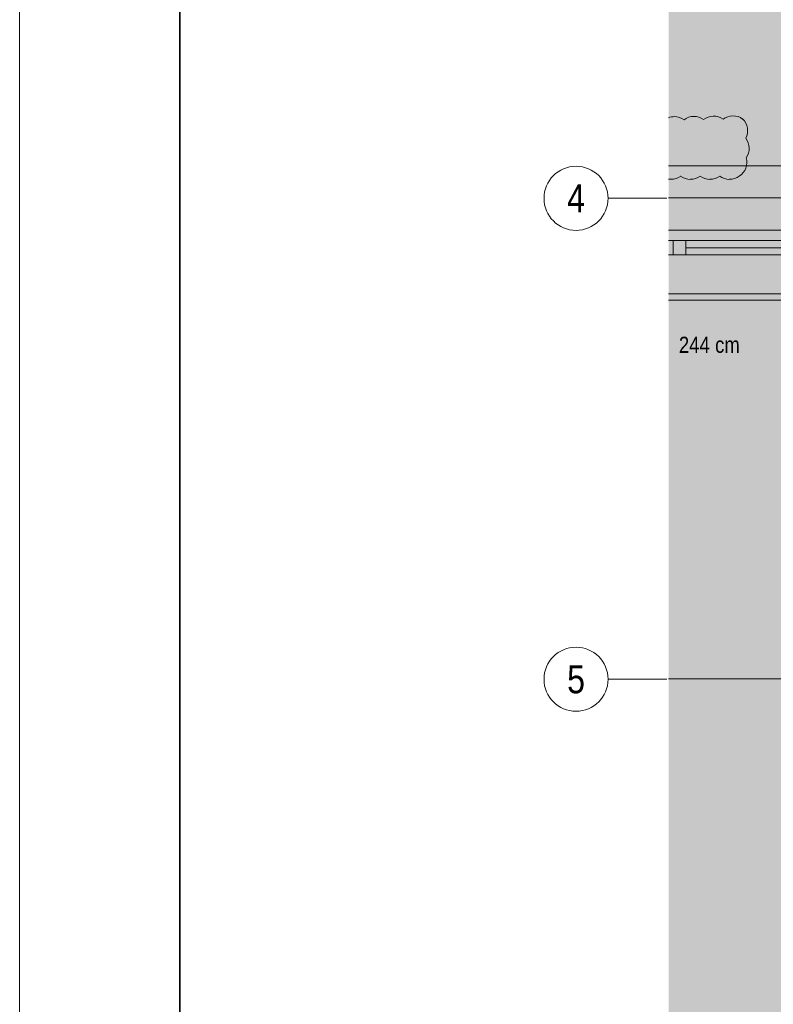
# Model space of a CAD drawing. Extents: x -620 to 300, y 62 to 1112.
# Tile 106 of 226: x -620 to -526, y 509 to 632. Entities that reach past the tile are written whole.
import ezdxf
from ezdxf.enums import TextEntityAlignment as Align
from ezdxf.lldxf.tags import DXFTag

# ---------------------------------------------------------------- set-up
doc = ezdxf.new("R2010")
doc.units = 0
doc.layers.get('0').update_dxf_attribs({"lineweight": 13})
for name, color, linetype, lineweight, true_color in [('30 -33 Aussenwände- 7 Fassade_ Elemente', 7, 'Continuous', 9, 0x00aacc), ('30 -35 Decken- 1 Konstruktion-Träger- Stahlbeton', 7, 'Continuous', 13, 0x33aa00), ('70 -72 Beschriftung- 1 Beschriftung allgemein', 7, 'Continuous', 9, 0xff6633), ('70 -77 Revision- 2 Wolken', 7, 'Continuous', 18, 0x944cff), ('iwb_Layout Achsbezeichung', 1, 'Continuous', 13, 0xff0000), ('iwb_Layout BA_Markierung', 7, 'Continuous', 9, 0xbadcdc)]:
    doc.layers.add(name, color=color, linetype=linetype, lineweight=lineweight, true_color=true_color)
doc.layers.add('70 -71 Achsen- 1 Gebäudeachsen', color=7, linetype='STRICHPUNKT2-A06CPVSFL0', lineweight=18)
doc.layers.add('iwb_Plankopf Rahmen', color=7, linetype='Continuous', lineweight=35)
doc.styles.get("Standard").update_dxf_attribs({"font": 'ARIALN.TTF'})
tags = doc.linetypes.add('grob-A06CPVSAL0', pattern=[14, 3, -8, 3]).pattern_tags.tags
tags[8:9] = [DXFTag(74, 4), DXFTag(75, 0), DXFTag(340, '0'), DXFTag(46, 0.0), DXFTag(50, 0.0), DXFTag(44, 0.0), DXFTag(45, 0.0)]
tags[6:7] = [DXFTag(74, 4), DXFTag(75, 0), DXFTag(340, '0'), DXFTag(46, 0.0), DXFTag(50, 0.0), DXFTag(44, 0.0), DXFTag(45, 0.0)]
tags[4:5] = [DXFTag(74, 4), DXFTag(75, 0), DXFTag(340, '0'), DXFTag(46, 0.0), DXFTag(50, 0.0), DXFTag(44, 0.0), DXFTag(45, 0.0)]
tags = doc.linetypes.add('STRICHPUNKT2', pattern=[12.7, 6.35, -3.175, 0, -3.175]).pattern_tags.tags
tags[10:11] = [DXFTag(74, 4), DXFTag(75, 0), DXFTag(340, '0'), DXFTag(46, 0.0), DXFTag(50, 0.0), DXFTag(44, 0.0), DXFTag(45, 0.0)]
tags[8:9] = [DXFTag(74, 4), DXFTag(75, 0), DXFTag(340, '0'), DXFTag(46, 0.0), DXFTag(50, 0.0), DXFTag(44, 0.0), DXFTag(45, 0.0)]
tags[6:7] = [DXFTag(74, 4), DXFTag(75, 0), DXFTag(340, '0'), DXFTag(46, 0.0), DXFTag(50, 0.0), DXFTag(44, 0.0), DXFTag(45, 0.0)]
tags[4:5] = [DXFTag(74, 4), DXFTag(75, 0), DXFTag(340, '0'), DXFTag(46, 0.0), DXFTag(50, 0.0), DXFTag(44, 0.0), DXFTag(45, 0.0)]
tags = doc.linetypes.add('STRICHPUNKT2-A06CPVSFL0', pattern=[12.7, 6.35, -3.175, 0, -3.175]).pattern_tags.tags
tags[10:11] = [DXFTag(74, 4), DXFTag(75, 0), DXFTag(340, '0'), DXFTag(46, 0.0), DXFTag(50, 0.0), DXFTag(44, 0.0), DXFTag(45, 0.0)]
tags[8:9] = [DXFTag(74, 4), DXFTag(75, 0), DXFTag(340, '0'), DXFTag(46, 0.0), DXFTag(50, 0.0), DXFTag(44, 0.0), DXFTag(45, 0.0)]
tags[6:7] = [DXFTag(74, 4), DXFTag(75, 0), DXFTag(340, '0'), DXFTag(46, 0.0), DXFTag(50, 0.0), DXFTag(44, 0.0), DXFTag(45, 0.0)]
tags[4:5] = [DXFTag(74, 4), DXFTag(75, 0), DXFTag(340, '0'), DXFTag(46, 0.0), DXFTag(50, 0.0), DXFTag(44, 0.0), DXFTag(45, 0.0)]

# ---------------------------------------------------------------- blocks, each defined once
blk = doc.blocks.new('Polygon-A06CPVS2L0')
at = {"color": 0, "linetype": 'ByBlock', "lineweight": -2, "ltscale": 0.13}
blk.add_solid([(-458.92, 86.61), (-538.63, 86.4), (-458.75, 1083.81), (-538.63, 1083.81)], dxfattribs=at)
blk = doc.blocks.new('Referenz-A06CPVSGL0')
at = {"layer": '30 -33 Aussenwände- 7 Fassade_ Elemente', "color": 0, "linetype": 'Continuous', "ltscale": 0.13}
for p, q in [((-538.63, 613.45), (-460.08, 613.45)), ((-538.08, 604.15), (-538.63, 604.15)), ((-538.08, 602.35), (-538.08, 604.15)), ((-513.68, 604.15), (-538.08, 604.15)), ((-538.63, 602.35), (-538.08, 602.35)), ((-538.08, 602.35), (-513.68, 602.35)), ((-456.98, 597.51), (-538.63, 597.51))]:
    blk.add_line(p, q, dxfattribs=at)
at = {"layer": '30 -33 Aussenwände- 7 Fassade_ Elemente', "color": 0, "linetype": 'Continuous', "lineweight": 18, "ltscale": 0.18}
for p, q in [((-538.08, 604.15), (-538.63, 604.15)), ((-536.48, 604.15), (-538.08, 604.15)), ((-538.08, 604.15), (-538.08, 602.35)), ((-536.48, 602.35), (-536.48, 604.15)), ((-536.48, 603.25), (-515.48, 603.25)), ((-538.63, 602.35), (-538.08, 602.35)), ((-538.08, 602.35), (-536.48, 602.35))]:
    blk.add_line(p, q, dxfattribs=at)
at = {"layer": '30 -35 Decken- 1 Konstruktion-Träger- Stahlbeton', "color": 0, "linetype": 'grob-A06CPVSAL0', "lineweight": -2, "ltscale": 0.13}
for p, q in [((-538.63, 613.45), (-459.58, 613.45)), ((-538.63, 605.45), (-459.58, 605.45))]:
    blk.add_line(p, q, dxfattribs=at)
at = {"layer": '70 -71 Achsen- 1 Gebäudeachsen', "color": 0, "linetype": 'STRICHPUNKT2-A06CPVSFL0', "ltscale": 0.18}
for p, q in [((-538.63, 609.45), (76.53, 609.45)), ((-538.63, 549.45), (76.53, 549.45))]:
    blk.add_line(p, q, dxfattribs=at)
at = {"layer": '70 -72 Beschriftung- 1 Beschriftung allgemein', "color": 0, "linetype": 'Continuous', "ltscale": 0.13}
blk.add_line((-538.63, 596.71), (-515.71, 596.71), dxfattribs=at)
at = {"layer": '70 -77 Revision- 2 Wolken', "color": 0, "linetype": 'Continuous', "ltscale": 0.18}
for centre, major_axis, end_param in [((-537.91, 617.57), (-0.03, 2.03), 0.351077), ((-537.91, 617.57), (1.2, 1.64), 0.643501), ((-535.47, 617.6), (-0.03, 2.03), 0.643501), ((-535.47, 617.6), (1.2, 1.64), 0.643501), ((-533.03, 617.63), (-0.03, 2.03), 0.643501), ((-533.03, 617.63), (1.2, 1.64), 0.643501), ((-530.59, 617.66), (-0.03, 2.03), 0.643501), ((-530.59, 617.66), (1.2, 1.64), 0.643501), ((-530.81, 617.84), (2.01, 0.32), 0.643501), ((-530.81, 617.84), (1.8, -0.95), 0.643501), ((-530.6, 615.63), (2.03, 0.06), 0.643501), ((-530.6, 615.63), (1.66, -1.17), 0.643501), ((-530.89, 613.91), (1.9, -0.73), 0.643501), ((-530.89, 613.91), (1.08, -1.72), 0.643501), ((-538.34, 613.81), (-0.29, -2.01), 0.141681), ((-538.34, 613.81), (0, -2.03), 0.643501), ((-535.91, 613.81), (-1.22, -1.63), 0.643501), ((-535.91, 613.81), (0, -2.03), 0.643501), ((-533.47, 613.81), (-1.22, -1.63), 0.643501), ((-533.47, 613.81), (0, -2.03), 0.643501), ((-531.03, 613.81), (-1.22, -1.63), 0.643501), ((-531.03, 613.81), (0, -2.03), 0.643501)]:
    blk.add_ellipse(centre, major_axis=major_axis, ratio=1, start_param=0, end_param=end_param, dxfattribs=at)
at = {"layer": '30 -33 Aussenwände- 7 Fassade_ Elemente', "color": 0, "linetype": 'ByBlock', "ltscale": 0.13, "insert": (-525.98, 608.72), "char_height": 0.0036, "attachment_point": 1}
for s in ['{\\fArial Narrow;IFC_UUID}', '{\\fArial Narrow;instanceID}']:
    blk.add_mtext(s, dxfattribs=at)
at = {"layer": '70 -72 Beschriftung- 1 Beschriftung allgemein', "color": 0, "linetype": 'Continuous', "ltscale": 0.13, "char_height": 2.0138, "attachment_point": 1}
for s, insert in [('{\\fArial Narrow;244}', (-537.35, 592.14)), ('{\\fArial Narrow;cm}', (-532.83, 592.14))]:
    blk.add_mtext(s, dxfattribs=dict(at, insert=insert))

msp = doc.modelspace()

# ---------------------------------------------------------------- linework, layer by layer
at = {"layer": 'iwb_Layout Achsbezeichung', "linetype": 'STRICHPUNKT2', "lineweight": 13, "ltscale": 0.39}
for p, q in [((-538.86, 609.41), (-546.19, 609.41)), ((-538.86, 549.41), (-546.19, 549.41))]:
    msp.add_line(p, q, dxfattribs=at)
at = {"layer": 'iwb_Layout Achsbezeichung', "ltscale": 0.39}
for centre in [(-550.19, 609.41), (-550.19, 549.41)]:
    msp.add_circle(centre, 4, dxfattribs=at)
at = {"layer": 'iwb_Plankopf Rahmen', "color": 8, "lineweight": 13, "ltscale": 0.13, "true_color": 0x808080}
msp.add_lwpolyline([(300.35, 62.43), (-619.65, 62.43), (-619.65, 1112.43), (300.35, 1112.43), (300.35, 62.43)], close=True, dxfattribs=at)
at = {"layer": 'iwb_Plankopf Rahmen', "ltscale": 0.35}
msp.add_lwpolyline([(-599.65, 67.43), (-599.65, 1107.43), (295.35, 1107.43), (295.35, 67.43), (-599.65, 67.43)], close=True, dxfattribs=at)

# ---------------------------------------------------------------- block references
at = {"color": 8, "lineweight": 13, "ltscale": 0.13, "true_color": 0x808080}
msp.add_blockref('Referenz-A06CPVSGL0', (0, 0), dxfattribs=at)
at = {"layer": 'iwb_Layout BA_Markierung', "ltscale": 0.13}
msp.add_blockref('Polygon-A06CPVS2L0', (0, 0), dxfattribs=at)

# ---------------------------------------------------------------- texts
at = {"layer": 'iwb_Layout Achsbezeichung', "ltscale": 0.39}
for s, p in [('4', (-550.19, 609.41)), ('5', (-550.19, 549.41))]:
    msp.add_text(s, height=3.5, dxfattribs=at).set_placement(p, align=Align.MIDDLE_CENTER)

doc.saveas('drawing.dxf')
